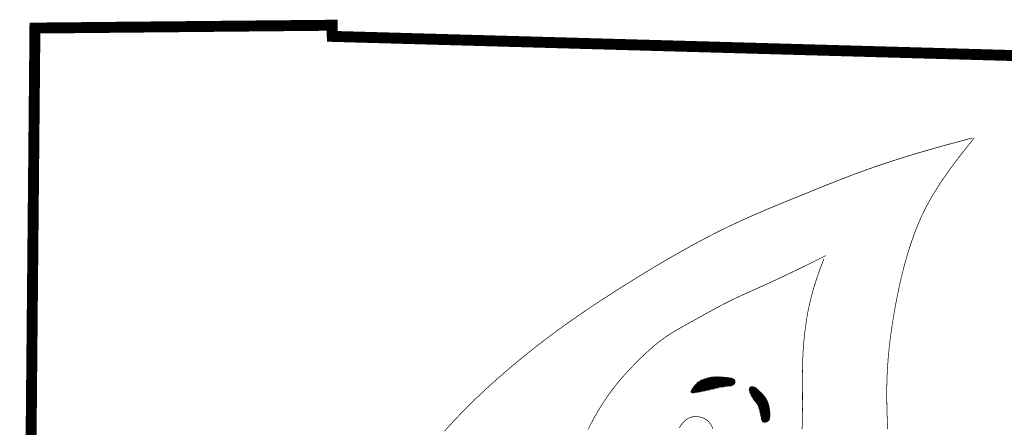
# Model space of a CAD drawing. Header units: feet. Extents: x -7.9 to 0.6, y 9.6 to 20.6.
# Tile 13 of 15: x -4.334 to -3.432, y 19.531 to 19.903. Entities that reach past the tile are written whole.
import ezdxf

# ---------------------------------------------------------------- set-up
doc = ezdxf.new("R2010")
doc.units = ezdxf.units.FT
doc.header["$MEASUREMENT"] = 0
doc.layers.add('TEXT', color=7, linetype='CONTINUOUS')

msp = doc.modelspace()

# ---------------------------------------------------------------- hatches: boundary and pattern name
at = {"layer": 'TEXT', "linetype": 'Continuous'}
h = msp.add_hatch(dxfattribs=at)
h.set_pattern_fill('NET3', scale=0.0075, style=0)
h.set_pattern_definition([(360, (-11.0931297, 17.93672595), (7e-19, 0.0009375), []), (60, (-11.0931297, 17.93672595), (-0.00081189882, 0.00046875), []), (120, (-11.0931297, 17.93672595), (-0.00081189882, -0.00046875), [])])
h.paths.add_polyline_path([(-3.6469, 19.54534), (-3.64704, 19.54643), (-3.6472, 19.5475), (-3.64739, 19.54855), (-3.6476, 19.54957), (-3.64784, 19.55056), (-3.64811, 19.55152), (-3.64839, 19.55245), (-3.6487, 19.55334), (-3.64902, 19.55419), (-3.64937, 19.555), (-3.64975, 19.55579), (-3.65016, 19.55655), (-3.6506, 19.55729), (-3.65108, 19.55802), (-3.65161, 19.55873), (-3.65218, 19.55944), (-3.65279, 19.56015), (-3.65344, 19.56086), (-3.65412, 19.56155), (-3.6548, 19.56222), (-3.65547, 19.56287), (-3.65613, 19.56348), (-3.65676, 19.56406), (-3.65734, 19.5646), (-3.65786, 19.56509), (-3.65834, 19.56553), (-3.65879, 19.56593), (-3.65921, 19.56628), (-3.65962, 19.5666), (-3.66004, 19.56688), (-3.66046, 19.56712), (-3.66092, 19.56734), (-3.66141, 19.56752), (-3.66193, 19.56766), (-3.66245, 19.56775), (-3.66297, 19.5678), (-3.66348, 19.56777), (-3.66394, 19.56767), (-3.66436, 19.5675), (-3.66471, 19.56723), (-3.66499, 19.56686), (-3.66519, 19.56641), (-3.66531, 19.56589), (-3.66537, 19.56529), (-3.66535, 19.56465), (-3.66527, 19.56396), (-3.66513, 19.56323), (-3.66492, 19.56249), (-3.66465, 19.56174), (-3.66434, 19.56098), (-3.66397, 19.56022), (-3.66357, 19.55946), (-3.66315, 19.55872), (-3.6627, 19.55799), (-3.66223, 19.55728), (-3.66176, 19.55659), (-3.66128, 19.55594), (-3.66081, 19.55531), (-3.66035, 19.5547), (-3.6599, 19.55411), (-3.65946, 19.55353), (-3.65905, 19.55297), (-3.65865, 19.55241), (-3.65828, 19.55186), (-3.65794, 19.5513), (-3.65762, 19.55074), (-3.65733, 19.55014), (-3.65705, 19.54952), (-3.65679, 19.54884), (-3.65654, 19.5481), (-3.6563, 19.54728), (-3.65606, 19.54638), (-3.65583, 19.54539), (-3.65559, 19.54433), (-3.65536, 19.54323), (-3.65513, 19.54212), (-3.6549, 19.54103), (-3.65468, 19.53999), (-3.65447, 19.53902), (-3.65427, 19.53817), (-3.65408, 19.53745), (-3.65388, 19.53685), (-3.65367, 19.53637), (-3.65344, 19.536), (-3.65317, 19.53572), (-3.65286, 19.53552), (-3.65249, 19.53539), (-3.65206, 19.53533), (-3.65155, 19.53532), (-3.65098, 19.53536), (-3.65038, 19.53548), (-3.64977, 19.53567), (-3.64916, 19.53596), (-3.64859, 19.53634), (-3.64808, 19.53683), (-3.64764, 19.53744), (-3.64729, 19.53817), (-3.64703, 19.53901), (-3.64686, 19.53995), (-3.64676, 19.54095), (-3.64672, 19.54201), (-3.64674, 19.54311), (-3.6468, 19.54422)])
h.paths.add_polyline_path([(-3.70799, 19.56383), (-3.70653, 19.56415), (-3.7051, 19.56447), (-3.70368, 19.56478), (-3.7023, 19.56509), (-3.70096, 19.56539), (-3.69967, 19.56569), (-3.69843, 19.56598), (-3.69725, 19.56626), (-3.69614, 19.56653), (-3.69508, 19.56679), (-3.69406, 19.56704), (-3.69308, 19.56727), (-3.6921, 19.56747), (-3.69113, 19.56766), (-3.69015, 19.56782), (-3.68914, 19.56795), (-3.6881, 19.56806), (-3.68703, 19.56815), (-3.68597, 19.56824), (-3.68492, 19.56834), (-3.6839, 19.56846), (-3.68294, 19.56862), (-3.68205, 19.56884), (-3.68124, 19.56911), (-3.68055, 19.56947), (-3.67996, 19.56989), (-3.67948, 19.57035), (-3.6791, 19.57085), (-3.67883, 19.57137), (-3.67865, 19.5719), (-3.67858, 19.57242), (-3.67861, 19.57291), (-3.67874, 19.57336), (-3.67897, 19.57378), (-3.6793, 19.57416), (-3.67972, 19.5745), (-3.68024, 19.57481), (-3.68087, 19.57508), (-3.68159, 19.57533), (-3.68241, 19.57554), (-3.68332, 19.57572), (-3.68432, 19.57588), (-3.68537, 19.57601), (-3.68647, 19.57613), (-3.6876, 19.57623), (-3.68873, 19.57632), (-3.68985, 19.5764), (-3.69094, 19.57648), (-3.69198, 19.57656), (-3.69299, 19.57663), (-3.69396, 19.57669), (-3.69493, 19.57673), (-3.69588, 19.57674), (-3.69685, 19.57673), (-3.69783, 19.57668), (-3.69883, 19.57658), (-3.69988, 19.57644), (-3.70095, 19.57625), (-3.70203, 19.57603), (-3.70311, 19.57578), (-3.70418, 19.5755), (-3.70522, 19.5752), (-3.70621, 19.57489), (-3.70715, 19.57458), (-3.70803, 19.57426), (-3.70884, 19.57393), (-3.70961, 19.57359), (-3.71034, 19.57322), (-3.71103, 19.57281), (-3.71171, 19.57237), (-3.71238, 19.57187), (-3.71305, 19.57131), (-3.71372, 19.57068), (-3.7144, 19.57), (-3.71506, 19.56929), (-3.7157, 19.56854), (-3.71632, 19.56779), (-3.71689, 19.56704), (-3.71742, 19.56631), (-3.71789, 19.56562), (-3.71828, 19.56497), (-3.71859, 19.56438), (-3.7188, 19.56385), (-3.71889, 19.56339), (-3.71883, 19.56301), (-3.71863, 19.5627), (-3.71825, 19.56248), (-3.71768, 19.56235), (-3.71691, 19.56232), (-3.71595, 19.56238), (-3.71485, 19.56251), (-3.71362, 19.5627), (-3.71229, 19.56294), (-3.71089, 19.56322), (-3.70945, 19.56352)])

# ---------------------------------------------------------------- linework, layer by layer
at = {"layer": 'TEXT', "color": 7}
for points, const_width in [([(-4.32854, 18.94375), (-4.31959, 19.89573), (-4.04752, 19.89833), (-4.04739, 19.88814), (-3.2177, 19.86481), (-3.21763, 19.87927), (-3.06457, 19.87625)], 0.01), ([(-3.4616, 19.79521), (-3.48908, 19.78785), (-3.51306, 19.78093), (-3.53396, 19.77442), (-3.55224, 19.7683), (-3.56831, 19.76253), (-3.58262, 19.75708), (-3.5956, 19.75191), (-3.60768, 19.74701), (-3.61926, 19.74233), (-3.63047, 19.73778), (-3.64142, 19.7333), (-3.65221, 19.72878), (-3.66294, 19.72415), (-3.67371, 19.71933), (-3.68461, 19.71422), (-3.69575, 19.70874), (-3.70719, 19.70283), (-3.71889, 19.69653), (-3.73075, 19.68991), (-3.74269, 19.68304), (-3.75462, 19.67598), (-3.76646, 19.6688), (-3.77813, 19.66157), (-3.78954, 19.65435), (-3.80063, 19.64719), (-3.81143, 19.64004), (-3.822, 19.63286), (-3.83241, 19.62558), (-3.84271, 19.61814), (-3.85296, 19.61048), (-3.86321, 19.60255), (-3.87354, 19.59428), (-3.88397, 19.58563), (-3.89445, 19.57662), (-3.90489, 19.56727), (-3.91522, 19.55761), (-3.92535, 19.54768), (-3.9352, 19.5375), (-3.94469, 19.52711)], 0.000631), ([(-3.45971, 19.79522), (-3.47208, 19.7798), (-3.48237, 19.76611), (-3.49083, 19.75391), (-3.49771, 19.74298), (-3.50329, 19.73308), (-3.5078, 19.72398), (-3.51152, 19.71545), (-3.51468, 19.70726), (-3.51752, 19.69921), (-3.52009, 19.69125), (-3.52242, 19.68336), (-3.52454, 19.6755), (-3.52648, 19.66767), (-3.52826, 19.65983), (-3.5299, 19.65197), (-3.53144, 19.64407), (-3.5329, 19.63609), (-3.53425, 19.62803), (-3.5355, 19.61988), (-3.53662, 19.6116), (-3.5376, 19.60321), (-3.53842, 19.59466), (-3.53906, 19.58596), (-3.53951, 19.57709), (-3.53976, 19.56802), (-3.53981, 19.55871), (-3.53968, 19.54909), (-3.53937, 19.53912), (-3.5389, 19.52872)], 0.000631), ([(-3.59549, 19.68773), (-3.6104, 19.68025), (-3.62352, 19.67385), (-3.63504, 19.66837), (-3.64515, 19.66369), (-3.65404, 19.65966), (-3.66191, 19.65613), (-3.66894, 19.65297), (-3.67534, 19.65004), (-3.68126, 19.64722), (-3.68678, 19.64448), (-3.69195, 19.64181), (-3.69681, 19.63923), (-3.70141, 19.63672), (-3.7058, 19.63429), (-3.71002, 19.63193), (-3.71413, 19.62964), (-3.71816, 19.62742), (-3.72213, 19.62524), (-3.72602, 19.62308), (-3.72984, 19.62091), (-3.7336, 19.6187), (-3.73729, 19.61644), (-3.7409, 19.61409), (-3.74445, 19.61162), (-3.74793, 19.60903), (-3.75134, 19.60631), (-3.75468, 19.6035), (-3.75795, 19.60061), (-3.76115, 19.59766), (-3.76428, 19.59467), (-3.76735, 19.59166), (-3.77034, 19.58865), (-3.77327, 19.58565), (-3.77614, 19.58264), (-3.77898, 19.57957), (-3.7818, 19.5764), (-3.78461, 19.57311), (-3.78743, 19.56966), (-3.79028, 19.566), (-3.79318, 19.5621), (-3.79612, 19.55794), (-3.79909, 19.55353), (-3.80205, 19.5489), (-3.80497, 19.54408), (-3.80782, 19.53909), (-3.81056, 19.53397), (-3.81316, 19.52875)], 0.000631), ([(-3.59738, 19.68457), (-3.60108, 19.67484), (-3.60416, 19.66597), (-3.6067, 19.65786), (-3.60877, 19.65043), (-3.61044, 19.64359), (-3.61177, 19.63725), (-3.61285, 19.63132), (-3.61372, 19.6257), (-3.61447, 19.62031), (-3.6151, 19.61509), (-3.61563, 19.60998), (-3.61605, 19.6049), (-3.61638, 19.59981), (-3.61663, 19.59463), (-3.61681, 19.58931), (-3.61691, 19.58379), (-3.61696, 19.57802), (-3.61697, 19.57203), (-3.61695, 19.56589), (-3.61693, 19.55965), (-3.61691, 19.55335), (-3.61692, 19.54706), (-3.61698, 19.54083), (-3.6171, 19.53472), (-3.61729, 19.52876)], 0.000631), ([(-3.72968, 19.53016), (-3.72885, 19.53152), (-3.728, 19.5328), (-3.72712, 19.53397), (-3.72621, 19.53505), (-3.72528, 19.53602), (-3.72433, 19.5369), (-3.72335, 19.53767), (-3.72235, 19.53835), (-3.72133, 19.53892), (-3.72028, 19.5394), (-3.71922, 19.53979), (-3.71814, 19.54007), (-3.71704, 19.54028), (-3.71594, 19.54039), (-3.71483, 19.54044), (-3.71371, 19.5404), (-3.7126, 19.54031), (-3.7115, 19.54015), (-3.7104, 19.53993), (-3.70932, 19.53965), (-3.70826, 19.53929), (-3.70721, 19.53887), (-3.7062, 19.53836), (-3.70521, 19.53776), (-3.70426, 19.53707), (-3.70335, 19.53627), (-3.70248, 19.53537), (-3.70166, 19.53437), (-3.7009, 19.53327), (-3.70021, 19.53209), (-3.6996, 19.53082), (-3.69907, 19.52948)], 0.000631)]:
    msp.add_lwpolyline(points, dxfattribs=dict(at, const_width=const_width))
at = {"layer": 'TEXT', "color": 7, "const_width": 0.000631}
for points in [[(-3.70799, 19.56383), (-3.70653, 19.56415), (-3.7051, 19.56447), (-3.70368, 19.56478), (-3.7023, 19.56509), (-3.70096, 19.56539), (-3.69967, 19.56569), (-3.69843, 19.56598), (-3.69725, 19.56626), (-3.69614, 19.56653), (-3.69508, 19.56679), (-3.69406, 19.56704), (-3.69308, 19.56727), (-3.6921, 19.56747), (-3.69113, 19.56766), (-3.69015, 19.56782), (-3.68914, 19.56795), (-3.6881, 19.56806), (-3.68703, 19.56815), (-3.68597, 19.56824), (-3.68492, 19.56834), (-3.6839, 19.56846), (-3.68294, 19.56862), (-3.68205, 19.56884), (-3.68124, 19.56911), (-3.68055, 19.56947), (-3.67996, 19.56989), (-3.67948, 19.57035), (-3.6791, 19.57085), (-3.67883, 19.57137), (-3.67865, 19.5719), (-3.67858, 19.57242), (-3.67861, 19.57291), (-3.67874, 19.57336), (-3.67897, 19.57378), (-3.6793, 19.57416), (-3.67972, 19.5745), (-3.68024, 19.57481), (-3.68087, 19.57508), (-3.68159, 19.57533), (-3.68241, 19.57554), (-3.68332, 19.57572), (-3.68432, 19.57588), (-3.68537, 19.57601), (-3.68647, 19.57613), (-3.6876, 19.57623), (-3.68873, 19.57632), (-3.68985, 19.5764), (-3.69094, 19.57648), (-3.69198, 19.57656), (-3.69299, 19.57663), (-3.69396, 19.57669), (-3.69493, 19.57673), (-3.69588, 19.57674), (-3.69685, 19.57673), (-3.69783, 19.57668), (-3.69883, 19.57658), (-3.69988, 19.57644), (-3.70095, 19.57625), (-3.70203, 19.57603), (-3.70311, 19.57578), (-3.70418, 19.5755), (-3.70522, 19.5752), (-3.70621, 19.57489), (-3.70715, 19.57458), (-3.70803, 19.57426), (-3.70884, 19.57393), (-3.70961, 19.57359), (-3.71034, 19.57322), (-3.71103, 19.57281), (-3.71171, 19.57237), (-3.71238, 19.57187), (-3.71305, 19.57131), (-3.71372, 19.57068), (-3.7144, 19.57), (-3.71506, 19.56929), (-3.7157, 19.56854), (-3.71632, 19.56779), (-3.71689, 19.56704), (-3.71742, 19.56631), (-3.71789, 19.56562), (-3.71828, 19.56497), (-3.71859, 19.56438), (-3.7188, 19.56385), (-3.71889, 19.56339), (-3.71883, 19.56301), (-3.71863, 19.5627), (-3.71825, 19.56248), (-3.71768, 19.56235), (-3.71691, 19.56232), (-3.71595, 19.56238), (-3.71485, 19.56251), (-3.71362, 19.5627), (-3.71229, 19.56294), (-3.71089, 19.56322), (-3.70945, 19.56352)], [(-3.6469, 19.54534), (-3.64704, 19.54643), (-3.6472, 19.5475), (-3.64739, 19.54855), (-3.6476, 19.54957), (-3.64784, 19.55056), (-3.64811, 19.55152), (-3.64839, 19.55245), (-3.6487, 19.55334), (-3.64902, 19.55419), (-3.64937, 19.555), (-3.64975, 19.55579), (-3.65016, 19.55655), (-3.6506, 19.55729), (-3.65108, 19.55802), (-3.65161, 19.55873), (-3.65218, 19.55944), (-3.65279, 19.56015), (-3.65344, 19.56086), (-3.65412, 19.56155), (-3.6548, 19.56222), (-3.65547, 19.56287), (-3.65613, 19.56348), (-3.65676, 19.56406), (-3.65734, 19.5646), (-3.65786, 19.56509), (-3.65834, 19.56553), (-3.65879, 19.56593), (-3.65921, 19.56628), (-3.65962, 19.5666), (-3.66004, 19.56688), (-3.66046, 19.56712), (-3.66092, 19.56734), (-3.66141, 19.56752), (-3.66193, 19.56766), (-3.66245, 19.56775), (-3.66297, 19.5678), (-3.66348, 19.56777), (-3.66394, 19.56767), (-3.66436, 19.5675), (-3.66471, 19.56723), (-3.66499, 19.56686), (-3.66519, 19.56641), (-3.66531, 19.56589), (-3.66537, 19.56529), (-3.66535, 19.56465), (-3.66527, 19.56396), (-3.66513, 19.56323), (-3.66492, 19.56249), (-3.66465, 19.56174), (-3.66434, 19.56098), (-3.66397, 19.56022), (-3.66357, 19.55946), (-3.66315, 19.55872), (-3.6627, 19.55799), (-3.66223, 19.55728), (-3.66176, 19.55659), (-3.66128, 19.55594), (-3.66081, 19.55531), (-3.66035, 19.5547), (-3.6599, 19.55411), (-3.65946, 19.55353), (-3.65905, 19.55297), (-3.65865, 19.55241), (-3.65828, 19.55186), (-3.65794, 19.5513), (-3.65762, 19.55074), (-3.65733, 19.55014), (-3.65705, 19.54952), (-3.65679, 19.54884), (-3.65654, 19.5481), (-3.6563, 19.54728), (-3.65606, 19.54638), (-3.65583, 19.54539), (-3.65559, 19.54433), (-3.65536, 19.54323), (-3.65513, 19.54212), (-3.6549, 19.54103), (-3.65468, 19.53999), (-3.65447, 19.53902), (-3.65427, 19.53817), (-3.65408, 19.53745), (-3.65388, 19.53685), (-3.65367, 19.53637), (-3.65344, 19.536), (-3.65317, 19.53572), (-3.65286, 19.53552), (-3.65249, 19.53539), (-3.65206, 19.53533), (-3.65155, 19.53532), (-3.65098, 19.53536), (-3.65038, 19.53548), (-3.64977, 19.53567), (-3.64916, 19.53596), (-3.64859, 19.53634), (-3.64808, 19.53683), (-3.64764, 19.53744), (-3.64729, 19.53817), (-3.64703, 19.53901), (-3.64686, 19.53995), (-3.64676, 19.54095), (-3.64672, 19.54201), (-3.64674, 19.54311), (-3.6468, 19.54422)]]:
    msp.add_lwpolyline(points, close=True, dxfattribs=at)

doc.saveas('drawing.dxf')
